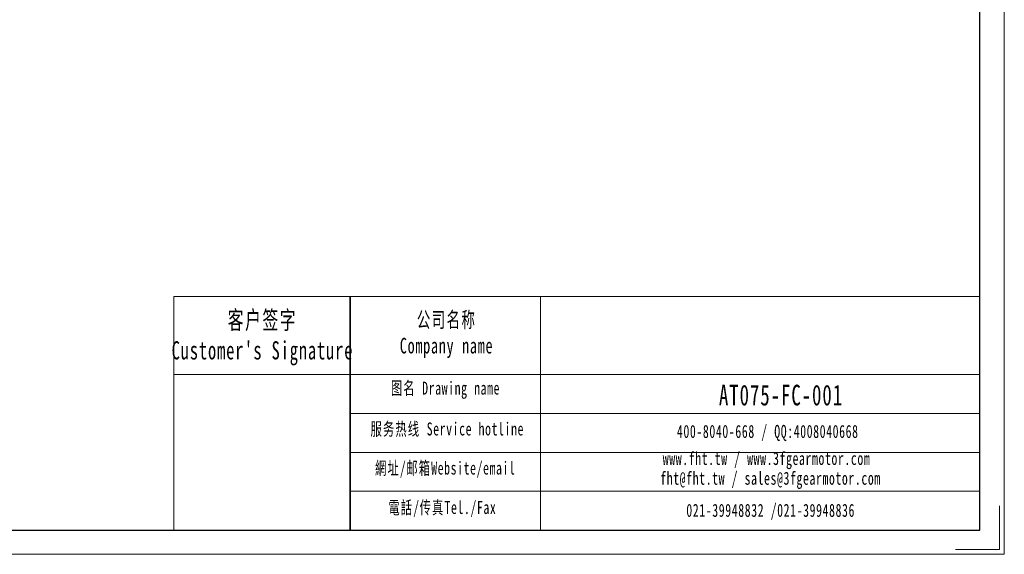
# Model space of a CAD drawing. Header units: millimetres. Extents: x -69 to 587, y -45 to 419.
# Tile 2 of 7: x 271 to 587, y -45 to 127. Entities that reach past the tile are written whole.
import ezdxf

# ---------------------------------------------------------------- set-up
doc = ezdxf.new("R2010")
doc.units = ezdxf.units.MM
doc.layers.get('0').update_dxf_attribs({"lineweight": 35})
for name, color, linetype, lineweight in [('7标注层', 4, 'Continuous', 18), ('SLD-0', 7, 'Continuous', 18), ('图框_外框线', 7, 'Continuous', 18)]:
    doc.layers.add(name, color=color, linetype=linetype, lineweight=lineweight)
doc.styles.add('标准', font='txt', dxfattribs={"width": 0.667})

msp = doc.modelspace()

# ---------------------------------------------------------------- linework, layer by layer
msp.add_line((377.2887, 37.5777), (377.2887, -37.4738))
at = {"layer": '7标注层', "color": 0}
msp.add_line((320.6741, 37.5777), (320.6741, -37.4609), dxfattribs=at)
at = {"layer": '图框_外框线'}
for p, q in [((320.6741, 37.5777), (377.2887, 37.5777)), ((377.2887, 37.5777), (377.2887, -37.4609)), ((377.2887, 37.5777), (579.4192, 37.5777)), ((438.2872, 37.5777), (438.2872, -37.4609)), ((320.6741, 12.5373), (377.2887, 12.5373)), ((377.2887, 12.5373), (579.4192, 12.5373)), ((377.2887, 0.017), (579.4192, 0.017)), ((377.2887, -12.5032), (579.4192, -12.5032)), ((377.2887, -25.0234), (579.4192, -25.0234))]:
    msp.add_line(p, q, dxfattribs=at)
at = {"layer": '图框_外框线', "color": 3}
msp.add_lwpolyline([(-69.3501, -45.2774), (587.2357, -45.2774), (587.2357, 419.0225), (-69.3501, 419.0225)], close=True, dxfattribs=at)
at = {"layer": '图框_外框线', "color": 3, "lineweight": 25}
msp.add_lwpolyline([(-30.2676, -37.4609), (579.4192, -37.4609), (579.4192, 411.206), (-30.2676, 411.206)], close=True, dxfattribs=at)
at = {"layer": '图框_外框线', "color": 3}
msp.add_lwpolyline([(585.6724, -29.6445), (585.6724, -43.7141), (571.6027, -43.7141)], dxfattribs=at)

# ---------------------------------------------------------------- texts
at = {"layer": 'SLD-0', "color": 1, "attachment_point": 2, "style": '标准'}
for s, insert, char_height, width in [("\\T1.1;客户签字\\PCustomer's Signature", (349.079, 32.9451), 5.842774, 72.684708), ('\\T1.1;公司名称\\PCompany name', (408.1748, 32.635), 5.008092, 64.839152), ('\\T1.1;图名 Drawing name', (407.8325, 10.2293), 4.17341, 53.372421), ('\\T1.1;\\pxt5.83333;{\\H1.32841x;\\C256;AT075-FC-001}', (515.5422, 9.2216), 5.008092, 42.520669), ('\\T1.1;服务热线 Service hotline', (408.4243, -2.8939), 4.17341, 59.462004), ('\\T1.1;400-8040-668 / QQ:4008040668', (511.3005, -3.6913), 4.17341, 121.510535), ('\\T1.1;www.fht.tw / www.3fgearmotor.com ', (510.9157, -12.384), 4.17341, 121.647322), ('\\T1.1;網址/邮箱Website/email', (407.7745, -15.4677), 4.17341, 61.894349), ('\\T1.1;\\pxt12;fht@fht.tw / sales@3fgearmotor.com ', (512.1875, -18.739), 4.17341, 121.647322), ('\\T1.1;電話/传真Tel./Fax', (406.8395, -28.1396), 4.17341, 62.638757), ('\\T1.1;021-39948832 /021-39948836 ', (512.2312, -29.0521), 4.17341, 92.886933)]:
    msp.add_mtext(s, dxfattribs=dict(at, insert=insert, char_height=char_height, width=width))

doc.saveas('drawing.dxf')
